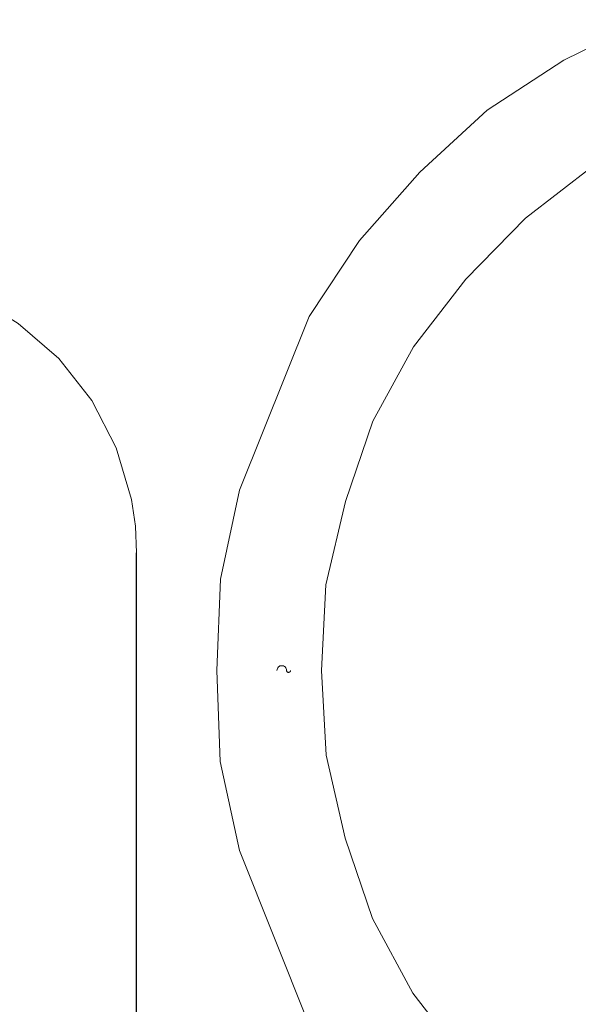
# Model space of a CAD drawing. Header units: inches. Extents: x 0 to 612, y 155 to 655.
# Tile 94 of 138: x 77.51 to 85.48, y 369.66 to 383.71. Entities that reach past the tile are written whole.
import ezdxf

# ---------------------------------------------------------------- set-up
doc = ezdxf.new("R2010")
doc.units = ezdxf.units.IN
doc.header["$MEASUREMENT"] = 0
doc.layers.add('Layer 1', color=7, linetype='Continuous')

# ---------------------------------------------------------------- blocks, each defined once
blk = doc.blocks.new('block 2237')
at = {"layer": 'Layer 1', "lineweight": 0}
for points in [[(83.117, 369.821)], [(83.864, 368.854)]]:
    blk.add_lwpolyline(points, dxfattribs=at)
blk.add_open_spline([(83.864, 368.854), (83.864, 368.854), (83.117, 369.821), (83.117, 369.821), (83.117, 369.821), (83.864, 368.854), (83.864, 368.854)], degree=3, knots=[0, 0, 0, 0, 1, 1, 1, 2, 2, 2, 2], dxfattribs=at)
blk = doc.blocks.new('block 2238')
at = {"layer": 'Layer 1', "lineweight": 0}
for points in [[(82.542, 370.887)], [(83.117, 369.821)]]:
    blk.add_lwpolyline(points, dxfattribs=at)
blk.add_open_spline([(83.117, 369.821), (83.117, 369.821), (82.542, 370.887), (82.542, 370.887), (82.542, 370.887), (83.117, 369.821), (83.117, 369.821)], degree=3, knots=[0, 0, 0, 0, 1, 1, 1, 2, 2, 2, 2], dxfattribs=at)
blk = doc.blocks.new('block 2239')
at = {"layer": 'Layer 1', "lineweight": 0}
for points in [[(82.153, 372.032)], [(82.542, 370.887)]]:
    blk.add_lwpolyline(points, dxfattribs=at)
blk.add_open_spline([(82.542, 370.887), (82.542, 370.887), (82.153, 372.032), (82.153, 372.032), (82.153, 372.032), (82.542, 370.887), (82.542, 370.887)], degree=3, knots=[0, 0, 0, 0, 1, 1, 1, 2, 2, 2, 2], dxfattribs=at)
blk = doc.blocks.new('block 2240')
at = {"layer": 'Layer 1', "lineweight": 0}
for points in [[(81.882, 373.215)], [(82.153, 372.032)]]:
    blk.add_lwpolyline(points, dxfattribs=at)
blk.add_open_spline([(82.153, 372.032), (82.153, 372.032), (81.882, 373.215), (81.882, 373.215), (81.882, 373.215), (82.153, 372.032), (82.153, 372.032)], degree=3, knots=[0, 0, 0, 0, 1, 1, 1, 2, 2, 2, 2], dxfattribs=at)
blk = doc.blocks.new('block 2241')
at = {"layer": 'Layer 1', "lineweight": 0}
for points in [[(81.815, 374.425)], [(81.882, 373.215)]]:
    blk.add_lwpolyline(points, dxfattribs=at)
blk.add_open_spline([(81.882, 373.215), (81.882, 373.215), (81.815, 374.425), (81.815, 374.425), (81.815, 374.425), (81.882, 373.215), (81.882, 373.215)], degree=3, knots=[0, 0, 0, 0, 1, 1, 1, 2, 2, 2, 2], dxfattribs=at)
blk = doc.blocks.new('block 2219')
at = {"layer": 'Layer 1'}
for name in ['block 2241', 'block 2240', 'block 2239', 'block 2238', 'block 2237']:
    blk.add_blockref(name, (0, 0), dxfattribs=at)
blk = doc.blocks.new('block 2218')
at = {"layer": 'Layer 1'}
blk.add_blockref('block 2219', (0, 0), dxfattribs=at)
blk = doc.blocks.new('block 2244')
at = {"layer": 'Layer 1', "lineweight": 0}
for points in [[(81.877, 375.645)], [(81.815, 374.425)]]:
    blk.add_lwpolyline(points, dxfattribs=at)
blk.add_open_spline([(81.815, 374.425), (81.815, 374.425), (81.877, 375.645), (81.877, 375.645), (81.877, 375.645), (81.815, 374.425), (81.815, 374.425)], degree=3, knots=[0, 0, 0, 0, 1, 1, 1, 2, 2, 2, 2], dxfattribs=at)
blk = doc.blocks.new('block 2245')
at = {"layer": 'Layer 1', "lineweight": 0}
for points in [[(82.157, 376.833)], [(81.877, 375.645)]]:
    blk.add_lwpolyline(points, dxfattribs=at)
blk.add_open_spline([(81.877, 375.645), (81.877, 375.645), (82.157, 376.833), (82.157, 376.833), (82.157, 376.833), (81.877, 375.645), (81.877, 375.645)], degree=3, knots=[0, 0, 0, 0, 1, 1, 1, 2, 2, 2, 2], dxfattribs=at)
blk = doc.blocks.new('block 2246')
at = {"layer": 'Layer 1', "lineweight": 0}
for points in [[(82.548, 377.979)], [(82.157, 376.833)]]:
    blk.add_lwpolyline(points, dxfattribs=at)
blk.add_open_spline([(82.157, 376.833), (82.157, 376.833), (82.548, 377.979), (82.548, 377.979), (82.548, 377.979), (82.157, 376.833), (82.157, 376.833)], degree=3, knots=[0, 0, 0, 0, 1, 1, 1, 2, 2, 2, 2], dxfattribs=at)
blk = doc.blocks.new('block 2247')
at = {"layer": 'Layer 1', "lineweight": 0}
for points in [[(83.126, 379.041)], [(82.548, 377.979)]]:
    blk.add_lwpolyline(points, dxfattribs=at)
blk.add_open_spline([(82.548, 377.979), (82.548, 377.979), (83.126, 379.041), (83.126, 379.041), (83.126, 379.041), (82.548, 377.979), (82.548, 377.979)], degree=3, knots=[0, 0, 0, 0, 1, 1, 1, 2, 2, 2, 2], dxfattribs=at)
blk = doc.blocks.new('block 2248')
at = {"layer": 'Layer 1', "lineweight": 0}
for points in [[(83.874, 380.005)], [(83.126, 379.041)]]:
    blk.add_lwpolyline(points, dxfattribs=at)
blk.add_open_spline([(83.126, 379.041), (83.126, 379.041), (83.874, 380.005), (83.874, 380.005), (83.874, 380.005), (83.126, 379.041), (83.126, 379.041)], degree=3, knots=[0, 0, 0, 0, 1, 1, 1, 2, 2, 2, 2], dxfattribs=at)
blk = doc.blocks.new('block 2249')
at = {"layer": 'Layer 1', "lineweight": 0}
for points in [[(84.725, 380.878)], [(83.874, 380.005)]]:
    blk.add_lwpolyline(points, dxfattribs=at)
blk.add_open_spline([(83.874, 380.005), (83.874, 380.005), (84.725, 380.878), (84.725, 380.878), (84.725, 380.878), (83.874, 380.005), (83.874, 380.005)], degree=3, knots=[0, 0, 0, 0, 1, 1, 1, 2, 2, 2, 2], dxfattribs=at)
blk = doc.blocks.new('block 2250')
at = {"layer": 'Layer 1', "lineweight": 0}
for points in [[(85.687, 381.619)], [(84.725, 380.878)]]:
    blk.add_lwpolyline(points, dxfattribs=at)
blk.add_open_spline([(84.725, 380.878), (84.725, 380.878), (85.687, 381.619), (85.687, 381.619), (85.687, 381.619), (84.725, 380.878), (84.725, 380.878)], degree=3, knots=[0, 0, 0, 0, 1, 1, 1, 2, 2, 2, 2], dxfattribs=at)
blk = doc.blocks.new('block 2243')
at = {"layer": 'Layer 1'}
for name in ['block 2250', 'block 2249', 'block 2248', 'block 2247', 'block 2246', 'block 2245', 'block 2244']:
    blk.add_blockref(name, (0, 0), dxfattribs=at)
blk = doc.blocks.new('block 2242')
at = {"layer": 'Layer 1'}
blk.add_blockref('block 2243', (0, 0), dxfattribs=at)
blk = doc.blocks.new('block 2310')
at = {"layer": 'Layer 1', "lineweight": 0}
for points in [[(81.317, 374.425)], [(81.318, 374.419)]]:
    blk.add_lwpolyline(points, dxfattribs=at)
blk.add_open_spline([(81.317, 374.425), (81.317, 374.425), (81.318, 374.419), (81.318, 374.419), (81.318, 374.419), (81.317, 374.425), (81.317, 374.425)], degree=3, knots=[0, 0, 0, 0, 1, 1, 1, 2, 2, 2, 2], dxfattribs=at)
blk = doc.blocks.new('block 2311')
at = {"layer": 'Layer 1', "lineweight": 0}
for points in [[(81.318, 374.419)], [(81.319, 374.414)]]:
    blk.add_lwpolyline(points, dxfattribs=at)
blk.add_open_spline([(81.318, 374.419), (81.318, 374.419), (81.319, 374.414), (81.319, 374.414), (81.319, 374.414), (81.318, 374.419), (81.318, 374.419)], degree=3, knots=[0, 0, 0, 0, 1, 1, 1, 2, 2, 2, 2], dxfattribs=at)
blk = doc.blocks.new('block 2312')
at = {"layer": 'Layer 1', "lineweight": 0}
for points in [[(81.319, 374.414)], [(81.322, 374.408)]]:
    blk.add_lwpolyline(points, dxfattribs=at)
blk.add_open_spline([(81.319, 374.414), (81.319, 374.414), (81.322, 374.408), (81.322, 374.408), (81.322, 374.408), (81.319, 374.414), (81.319, 374.414)], degree=3, knots=[0, 0, 0, 0, 1, 1, 1, 2, 2, 2, 2], dxfattribs=at)
blk = doc.blocks.new('block 2313')
at = {"layer": 'Layer 1', "lineweight": 0}
for points in [[(81.322, 374.408)], [(81.325, 374.404)]]:
    blk.add_lwpolyline(points, dxfattribs=at)
blk.add_open_spline([(81.322, 374.408), (81.322, 374.408), (81.325, 374.404), (81.325, 374.404), (81.325, 374.404), (81.322, 374.408), (81.322, 374.408)], degree=3, knots=[0, 0, 0, 0, 1, 1, 1, 2, 2, 2, 2], dxfattribs=at)
blk = doc.blocks.new('block 2314')
at = {"layer": 'Layer 1', "lineweight": 0}
for points in [[(81.325, 374.404)], [(81.33, 374.401)]]:
    blk.add_lwpolyline(points, dxfattribs=at)
blk.add_open_spline([(81.325, 374.404), (81.325, 374.404), (81.33, 374.401), (81.33, 374.401), (81.33, 374.401), (81.325, 374.404), (81.325, 374.404)], degree=3, knots=[0, 0, 0, 0, 1, 1, 1, 2, 2, 2, 2], dxfattribs=at)
blk = doc.blocks.new('block 2315')
at = {"layer": 'Layer 1', "lineweight": 0}
for points in [[(81.33, 374.401)], [(81.334, 374.398)]]:
    blk.add_lwpolyline(points, dxfattribs=at)
blk.add_open_spline([(81.33, 374.401), (81.33, 374.401), (81.334, 374.398), (81.334, 374.398), (81.334, 374.398), (81.33, 374.401), (81.33, 374.401)], degree=3, knots=[0, 0, 0, 0, 1, 1, 1, 2, 2, 2, 2], dxfattribs=at)
blk = doc.blocks.new('block 2316')
at = {"layer": 'Layer 1', "lineweight": 0}
for points in [[(81.334, 374.398)], [(81.34, 374.396)]]:
    blk.add_lwpolyline(points, dxfattribs=at)
blk.add_open_spline([(81.334, 374.398), (81.334, 374.398), (81.34, 374.396), (81.34, 374.396), (81.34, 374.396), (81.334, 374.398), (81.334, 374.398)], degree=3, knots=[0, 0, 0, 0, 1, 1, 1, 2, 2, 2, 2], dxfattribs=at)
blk = doc.blocks.new('block 2317')
at = {"layer": 'Layer 1', "lineweight": 0}
for points in [[(81.34, 374.396)], [(81.346, 374.396)]]:
    blk.add_lwpolyline(points, dxfattribs=at)
blk.add_open_spline([(81.34, 374.396), (81.34, 374.396), (81.346, 374.396), (81.346, 374.396), (81.346, 374.396), (81.34, 374.396), (81.34, 374.396)], degree=3, knots=[0, 0, 0, 0, 1, 1, 1, 2, 2, 2, 2], dxfattribs=at)
blk = doc.blocks.new('block 2318')
at = {"layer": 'Layer 1', "lineweight": 0}
for points in [[(81.346, 374.396)], [(81.351, 374.396)]]:
    blk.add_lwpolyline(points, dxfattribs=at)
blk.add_open_spline([(81.346, 374.396), (81.346, 374.396), (81.351, 374.396), (81.351, 374.396), (81.351, 374.396), (81.346, 374.396), (81.346, 374.396)], degree=3, knots=[0, 0, 0, 0, 1, 1, 1, 2, 2, 2, 2], dxfattribs=at)
blk = doc.blocks.new('block 2319')
at = {"layer": 'Layer 1', "lineweight": 0}
for points in [[(81.351, 374.396)], [(81.356, 374.398)]]:
    blk.add_lwpolyline(points, dxfattribs=at)
blk.add_open_spline([(81.351, 374.396), (81.351, 374.396), (81.356, 374.398), (81.356, 374.398), (81.356, 374.398), (81.351, 374.396), (81.351, 374.396)], degree=3, knots=[0, 0, 0, 0, 1, 1, 1, 2, 2, 2, 2], dxfattribs=at)
blk = doc.blocks.new('block 2320')
at = {"layer": 'Layer 1', "lineweight": 0}
for points in [[(81.356, 374.398)], [(81.361, 374.401)]]:
    blk.add_lwpolyline(points, dxfattribs=at)
blk.add_open_spline([(81.356, 374.398), (81.356, 374.398), (81.361, 374.401), (81.361, 374.401), (81.361, 374.401), (81.356, 374.398), (81.356, 374.398)], degree=3, knots=[0, 0, 0, 0, 1, 1, 1, 2, 2, 2, 2], dxfattribs=at)
blk = doc.blocks.new('block 2321')
at = {"layer": 'Layer 1', "lineweight": 0}
for points in [[(81.361, 374.401)], [(81.366, 374.404)]]:
    blk.add_lwpolyline(points, dxfattribs=at)
blk.add_open_spline([(81.361, 374.401), (81.361, 374.401), (81.366, 374.404), (81.366, 374.404), (81.366, 374.404), (81.361, 374.401), (81.361, 374.401)], degree=3, knots=[0, 0, 0, 0, 1, 1, 1, 2, 2, 2, 2], dxfattribs=at)
blk = doc.blocks.new('block 2322')
at = {"layer": 'Layer 1', "lineweight": 0}
for points in [[(81.366, 374.404)], [(81.37, 374.408)]]:
    blk.add_lwpolyline(points, dxfattribs=at)
blk.add_open_spline([(81.366, 374.404), (81.366, 374.404), (81.37, 374.408), (81.37, 374.408), (81.37, 374.408), (81.366, 374.404), (81.366, 374.404)], degree=3, knots=[0, 0, 0, 0, 1, 1, 1, 2, 2, 2, 2], dxfattribs=at)
blk = doc.blocks.new('block 2323')
at = {"layer": 'Layer 1', "lineweight": 0}
for points in [[(81.37, 374.408)], [(81.372, 374.414)]]:
    blk.add_lwpolyline(points, dxfattribs=at)
blk.add_open_spline([(81.37, 374.408), (81.37, 374.408), (81.372, 374.414), (81.372, 374.414), (81.372, 374.414), (81.37, 374.408), (81.37, 374.408)], degree=3, knots=[0, 0, 0, 0, 1, 1, 1, 2, 2, 2, 2], dxfattribs=at)
blk = doc.blocks.new('block 2324')
at = {"layer": 'Layer 1', "lineweight": 0}
for points in [[(81.372, 374.414)], [(81.374, 374.419)]]:
    blk.add_lwpolyline(points, dxfattribs=at)
blk.add_open_spline([(81.372, 374.414), (81.372, 374.414), (81.374, 374.419), (81.374, 374.419), (81.374, 374.419), (81.372, 374.414), (81.372, 374.414)], degree=3, knots=[0, 0, 0, 0, 1, 1, 1, 2, 2, 2, 2], dxfattribs=at)
blk = doc.blocks.new('block 2325')
at = {"layer": 'Layer 1', "lineweight": 0}
for points in [[(81.374, 374.419)], [(81.375, 374.425)]]:
    blk.add_lwpolyline(points, dxfattribs=at)
blk.add_open_spline([(81.374, 374.419), (81.374, 374.419), (81.375, 374.425), (81.375, 374.425), (81.375, 374.425), (81.374, 374.419), (81.374, 374.419)], degree=3, knots=[0, 0, 0, 0, 1, 1, 1, 2, 2, 2, 2], dxfattribs=at)
blk = doc.blocks.new('block 2309')
at = {"layer": 'Layer 1'}
for name in ['block 2310', 'block 2311', 'block 2312', 'block 2313', 'block 2314', 'block 2315', 'block 2316', 'block 2317', 'block 2318', 'block 2319', 'block 2320', 'block 2321', 'block 2322', 'block 2323', 'block 2324', 'block 2325']:
    blk.add_blockref(name, (0, 0), dxfattribs=at)
blk = doc.blocks.new('block 2308')
at = {"layer": 'Layer 1'}
blk.add_blockref('block 2309', (0, 0), dxfattribs=at)
blk = doc.blocks.new('block 4267')
at = {"layer": 'Layer 1', "color": 7, "lineweight": 25}
blk.add_lwpolyline([(79.175, 361.919), (79.175, 376.103)], dxfattribs=at)
blk = doc.blocks.new('block 4266')
at = {"layer": 'Layer 1'}
blk.add_blockref('block 4267', (0, 0), dxfattribs=at)
blk = doc.blocks.new('block 4265')
at = {"layer": 'Layer 1'}
blk.add_blockref('block 4266', (0, 0), dxfattribs=at)
blk = doc.blocks.new('block 4288')
at = {"layer": 'Layer 1', "lineweight": 0}
for points in [[(79.161, 376.484)], [(79.175, 376.103)]]:
    blk.add_lwpolyline(points, dxfattribs=at)
blk.add_open_spline([(79.175, 376.103), (79.175, 376.103), (79.161, 376.484), (79.161, 376.484), (79.161, 376.484), (79.175, 376.103), (79.175, 376.103)], degree=3, knots=[0, 0, 0, 0, 1, 1, 1, 2, 2, 2, 2], dxfattribs=at)
blk = doc.blocks.new('block 4289')
at = {"layer": 'Layer 1', "lineweight": 0}
for points in [[(79.104, 376.862)], [(79.161, 376.484)]]:
    blk.add_lwpolyline(points, dxfattribs=at)
blk.add_open_spline([(79.161, 376.484), (79.161, 376.484), (79.104, 376.862), (79.104, 376.862), (79.104, 376.862), (79.161, 376.484), (79.161, 376.484)], degree=3, knots=[0, 0, 0, 0, 1, 1, 1, 2, 2, 2, 2], dxfattribs=at)
blk = doc.blocks.new('block 4290')
at = {"layer": 'Layer 1', "lineweight": 0}
for points in [[(78.889, 377.599)], [(79.104, 376.862)]]:
    blk.add_lwpolyline(points, dxfattribs=at)
blk.add_open_spline([(79.104, 376.862), (79.104, 376.862), (78.889, 377.599), (78.889, 377.599), (78.889, 377.599), (79.104, 376.862), (79.104, 376.862)], degree=3, knots=[0, 0, 0, 0, 1, 1, 1, 2, 2, 2, 2], dxfattribs=at)
blk = doc.blocks.new('block 4291')
at = {"layer": 'Layer 1', "lineweight": 0}
for points in [[(78.541, 378.275)], [(78.889, 377.599)]]:
    blk.add_lwpolyline(points, dxfattribs=at)
blk.add_open_spline([(78.889, 377.599), (78.889, 377.599), (78.541, 378.275), (78.541, 378.275), (78.541, 378.275), (78.889, 377.599), (78.889, 377.599)], degree=3, knots=[0, 0, 0, 0, 1, 1, 1, 2, 2, 2, 2], dxfattribs=at)
blk = doc.blocks.new('block 4292')
at = {"layer": 'Layer 1', "lineweight": 0}
for points in [[(78.067, 378.876)], [(78.541, 378.275)]]:
    blk.add_lwpolyline(points, dxfattribs=at)
blk.add_open_spline([(78.541, 378.275), (78.541, 378.275), (78.067, 378.876), (78.067, 378.876), (78.067, 378.876), (78.541, 378.275), (78.541, 378.275)], degree=3, knots=[0, 0, 0, 0, 1, 1, 1, 2, 2, 2, 2], dxfattribs=at)
blk = doc.blocks.new('block 4293')
at = {"layer": 'Layer 1', "lineweight": 0}
for points in [[(77.487, 379.372)], [(78.067, 378.876)]]:
    blk.add_lwpolyline(points, dxfattribs=at)
blk.add_open_spline([(78.067, 378.876), (78.067, 378.876), (77.487, 379.372), (77.487, 379.372), (77.487, 379.372), (78.067, 378.876), (78.067, 378.876)], degree=3, knots=[0, 0, 0, 0, 1, 1, 1, 2, 2, 2, 2], dxfattribs=at)
blk = doc.blocks.new('block 4294')
at = {"layer": 'Layer 1', "lineweight": 0}
for points in [[(77.164, 379.574)], [(77.487, 379.372)]]:
    blk.add_lwpolyline(points, dxfattribs=at)
blk.add_open_spline([(77.487, 379.372), (77.487, 379.372), (77.164, 379.574), (77.164, 379.574), (77.164, 379.574), (77.487, 379.372), (77.487, 379.372)], degree=3, knots=[0, 0, 0, 0, 1, 1, 1, 2, 2, 2, 2], dxfattribs=at)
blk = doc.blocks.new('block 4295')
at = {"layer": 'Layer 1', "lineweight": 0}
for points in [[(76.822, 379.743)], [(77.164, 379.574)]]:
    blk.add_lwpolyline(points, dxfattribs=at)
blk.add_open_spline([(77.164, 379.574), (77.164, 379.574), (76.822, 379.743), (76.822, 379.743), (76.822, 379.743), (77.164, 379.574), (77.164, 379.574)], degree=3, knots=[0, 0, 0, 0, 1, 1, 1, 2, 2, 2, 2], dxfattribs=at)
blk = doc.blocks.new('block 4296')
at = {"layer": 'Layer 1', "lineweight": 0}
for points in [[(76.466, 379.877)], [(76.822, 379.743)]]:
    blk.add_lwpolyline(points, dxfattribs=at)
blk.add_open_spline([(76.822, 379.743), (76.822, 379.743), (76.466, 379.877), (76.466, 379.877), (76.466, 379.877), (76.822, 379.743), (76.822, 379.743)], degree=3, knots=[0, 0, 0, 0, 1, 1, 1, 2, 2, 2, 2], dxfattribs=at)
blk = doc.blocks.new('block 4297')
at = {"layer": 'Layer 1', "lineweight": 0}
for points in [[(76.099, 379.974)], [(76.466, 379.877)]]:
    blk.add_lwpolyline(points, dxfattribs=at)
blk.add_open_spline([(76.466, 379.877), (76.466, 379.877), (76.099, 379.974), (76.099, 379.974), (76.099, 379.974), (76.466, 379.877), (76.466, 379.877)], degree=3, knots=[0, 0, 0, 0, 1, 1, 1, 2, 2, 2, 2], dxfattribs=at)
blk = doc.blocks.new('block 4298')
at = {"layer": 'Layer 1', "lineweight": 0}
for points in [[(75.721, 380.033)], [(76.099, 379.974)]]:
    blk.add_lwpolyline(points, dxfattribs=at)
blk.add_open_spline([(76.099, 379.974), (76.099, 379.974), (75.721, 380.033), (75.721, 380.033), (75.721, 380.033), (76.099, 379.974), (76.099, 379.974)], degree=3, knots=[0, 0, 0, 0, 1, 1, 1, 2, 2, 2, 2], dxfattribs=at)
blk = doc.blocks.new('block 4299')
at = {"layer": 'Layer 1', "lineweight": 0}
for points in [[(75.339, 380.054)], [(75.721, 380.033)]]:
    blk.add_lwpolyline(points, dxfattribs=at)
blk.add_open_spline([(75.721, 380.033), (75.721, 380.033), (75.339, 380.054), (75.339, 380.054), (75.339, 380.054), (75.721, 380.033), (75.721, 380.033)], degree=3, knots=[0, 0, 0, 0, 1, 1, 1, 2, 2, 2, 2], dxfattribs=at)
blk = doc.blocks.new('block 4287')
at = {"layer": 'Layer 1'}
for name in ['block 4299', 'block 4298', 'block 4297', 'block 4296', 'block 4295', 'block 4294', 'block 4293', 'block 4292', 'block 4291', 'block 4290', 'block 4289', 'block 4288']:
    blk.add_blockref(name, (0, 0), dxfattribs=at)
blk = doc.blocks.new('block 4286')
at = {"layer": 'Layer 1'}
blk.add_blockref('block 4287', (0, 0), dxfattribs=at)
blk = doc.blocks.new('block 4529')
at = {"layer": 'Layer 1', "lineweight": 0}
for points in [[(81.315, 374.438)], [(81.317, 374.425)]]:
    blk.add_lwpolyline(points, dxfattribs=at)
blk.add_open_spline([(81.317, 374.425), (81.317, 374.425), (81.315, 374.438), (81.315, 374.438), (81.315, 374.438), (81.317, 374.425), (81.317, 374.425)], degree=3, knots=[0, 0, 0, 0, 1, 1, 1, 2, 2, 2, 2], dxfattribs=at)
blk = doc.blocks.new('block 4530')
at = {"layer": 'Layer 1', "lineweight": 0}
for points in [[(81.312, 374.45)], [(81.315, 374.438)]]:
    blk.add_lwpolyline(points, dxfattribs=at)
blk.add_open_spline([(81.315, 374.438), (81.315, 374.438), (81.312, 374.45), (81.312, 374.45), (81.312, 374.45), (81.315, 374.438), (81.315, 374.438)], degree=3, knots=[0, 0, 0, 0, 1, 1, 1, 2, 2, 2, 2], dxfattribs=at)
blk = doc.blocks.new('block 4531')
at = {"layer": 'Layer 1', "lineweight": 0}
for points in [[(81.305, 374.463)], [(81.312, 374.45)]]:
    blk.add_lwpolyline(points, dxfattribs=at)
blk.add_open_spline([(81.312, 374.45), (81.312, 374.45), (81.305, 374.463), (81.305, 374.463), (81.305, 374.463), (81.312, 374.45), (81.312, 374.45)], degree=3, knots=[0, 0, 0, 0, 1, 1, 1, 2, 2, 2, 2], dxfattribs=at)
blk = doc.blocks.new('block 4532')
at = {"layer": 'Layer 1', "lineweight": 0}
for points in [[(81.297, 374.474)], [(81.305, 374.463)]]:
    blk.add_lwpolyline(points, dxfattribs=at)
blk.add_open_spline([(81.305, 374.463), (81.305, 374.463), (81.297, 374.474), (81.297, 374.474), (81.297, 374.474), (81.305, 374.463), (81.305, 374.463)], degree=3, knots=[0, 0, 0, 0, 1, 1, 1, 2, 2, 2, 2], dxfattribs=at)
blk = doc.blocks.new('block 4533')
at = {"layer": 'Layer 1', "lineweight": 0}
for points in [[(81.287, 374.481)], [(81.297, 374.474)]]:
    blk.add_lwpolyline(points, dxfattribs=at)
blk.add_open_spline([(81.297, 374.474), (81.297, 374.474), (81.287, 374.481), (81.287, 374.481), (81.287, 374.481), (81.297, 374.474), (81.297, 374.474)], degree=3, knots=[0, 0, 0, 0, 1, 1, 1, 2, 2, 2, 2], dxfattribs=at)
blk = doc.blocks.new('block 4534')
at = {"layer": 'Layer 1', "lineweight": 0}
for points in [[(81.274, 374.488)], [(81.287, 374.481)]]:
    blk.add_lwpolyline(points, dxfattribs=at)
blk.add_open_spline([(81.287, 374.481), (81.287, 374.481), (81.274, 374.488), (81.274, 374.488), (81.274, 374.488), (81.287, 374.481), (81.287, 374.481)], degree=3, knots=[0, 0, 0, 0, 1, 1, 1, 2, 2, 2, 2], dxfattribs=at)
blk = doc.blocks.new('block 4535')
at = {"layer": 'Layer 1', "lineweight": 0}
for points in [[(81.262, 374.491)], [(81.274, 374.488)]]:
    blk.add_lwpolyline(points, dxfattribs=at)
blk.add_open_spline([(81.274, 374.488), (81.274, 374.488), (81.262, 374.491), (81.262, 374.491), (81.262, 374.491), (81.274, 374.488), (81.274, 374.488)], degree=3, knots=[0, 0, 0, 0, 1, 1, 1, 2, 2, 2, 2], dxfattribs=at)
blk = doc.blocks.new('block 4536')
at = {"layer": 'Layer 1', "lineweight": 0}
for points in [[(81.249, 374.492)], [(81.262, 374.491)]]:
    blk.add_lwpolyline(points, dxfattribs=at)
blk.add_open_spline([(81.262, 374.491), (81.262, 374.491), (81.249, 374.492), (81.249, 374.492), (81.249, 374.492), (81.262, 374.491), (81.262, 374.491)], degree=3, knots=[0, 0, 0, 0, 1, 1, 1, 2, 2, 2, 2], dxfattribs=at)
blk = doc.blocks.new('block 4537')
at = {"layer": 'Layer 1', "lineweight": 0}
for points in [[(81.235, 374.491)], [(81.249, 374.492)]]:
    blk.add_lwpolyline(points, dxfattribs=at)
blk.add_open_spline([(81.249, 374.492), (81.249, 374.492), (81.235, 374.491), (81.235, 374.491), (81.235, 374.491), (81.249, 374.492), (81.249, 374.492)], degree=3, knots=[0, 0, 0, 0, 1, 1, 1, 2, 2, 2, 2], dxfattribs=at)
blk = doc.blocks.new('block 4538')
at = {"layer": 'Layer 1', "lineweight": 0}
for points in [[(81.235, 374.491)], [(81.223, 374.488)]]:
    blk.add_lwpolyline(points, dxfattribs=at)
blk.add_open_spline([(81.235, 374.491), (81.235, 374.491), (81.223, 374.488), (81.223, 374.488), (81.223, 374.488), (81.235, 374.491), (81.235, 374.491)], degree=3, knots=[0, 0, 0, 0, 1, 1, 1, 2, 2, 2, 2], dxfattribs=at)
blk = doc.blocks.new('block 4539')
at = {"layer": 'Layer 1', "lineweight": 0}
for points in [[(81.211, 374.481)], [(81.223, 374.488)]]:
    blk.add_lwpolyline(points, dxfattribs=at)
blk.add_open_spline([(81.223, 374.488), (81.223, 374.488), (81.211, 374.481), (81.211, 374.481), (81.211, 374.481), (81.223, 374.488), (81.223, 374.488)], degree=3, knots=[0, 0, 0, 0, 1, 1, 1, 2, 2, 2, 2], dxfattribs=at)
blk = doc.blocks.new('block 4540')
at = {"layer": 'Layer 1', "lineweight": 0}
for points in [[(81.2, 374.474)], [(81.211, 374.481)]]:
    blk.add_lwpolyline(points, dxfattribs=at)
blk.add_open_spline([(81.211, 374.481), (81.211, 374.481), (81.2, 374.474), (81.2, 374.474), (81.2, 374.474), (81.211, 374.481), (81.211, 374.481)], degree=3, knots=[0, 0, 0, 0, 1, 1, 1, 2, 2, 2, 2], dxfattribs=at)
blk = doc.blocks.new('block 4541')
at = {"layer": 'Layer 1', "lineweight": 0}
for points in [[(81.192, 374.463)], [(81.2, 374.474)]]:
    blk.add_lwpolyline(points, dxfattribs=at)
blk.add_open_spline([(81.2, 374.474), (81.2, 374.474), (81.192, 374.463), (81.192, 374.463), (81.192, 374.463), (81.2, 374.474), (81.2, 374.474)], degree=3, knots=[0, 0, 0, 0, 1, 1, 1, 2, 2, 2, 2], dxfattribs=at)
blk = doc.blocks.new('block 4542')
at = {"layer": 'Layer 1', "lineweight": 0}
for points in [[(81.186, 374.45)], [(81.192, 374.463)]]:
    blk.add_lwpolyline(points, dxfattribs=at)
blk.add_open_spline([(81.192, 374.463), (81.192, 374.463), (81.186, 374.45), (81.186, 374.45), (81.186, 374.45), (81.192, 374.463), (81.192, 374.463)], degree=3, knots=[0, 0, 0, 0, 1, 1, 1, 2, 2, 2, 2], dxfattribs=at)
blk = doc.blocks.new('block 4543')
at = {"layer": 'Layer 1', "lineweight": 0}
for points in [[(81.182, 374.438)], [(81.186, 374.45)]]:
    blk.add_lwpolyline(points, dxfattribs=at)
blk.add_open_spline([(81.186, 374.45), (81.186, 374.45), (81.182, 374.438), (81.182, 374.438), (81.182, 374.438), (81.186, 374.45), (81.186, 374.45)], degree=3, knots=[0, 0, 0, 0, 1, 1, 1, 2, 2, 2, 2], dxfattribs=at)
blk = doc.blocks.new('block 4544')
at = {"layer": 'Layer 1', "lineweight": 0}
for points in [[(81.18, 374.425)], [(81.182, 374.438)]]:
    blk.add_lwpolyline(points, dxfattribs=at)
blk.add_open_spline([(81.182, 374.438), (81.182, 374.438), (81.18, 374.425), (81.18, 374.425), (81.18, 374.425), (81.182, 374.438), (81.182, 374.438)], degree=3, knots=[0, 0, 0, 0, 1, 1, 1, 2, 2, 2, 2], dxfattribs=at)
blk = doc.blocks.new('block 4528')
at = {"layer": 'Layer 1'}
for name in ['block 4538', 'block 4537', 'block 4536', 'block 4535', 'block 4544', 'block 4543', 'block 4542', 'block 4541', 'block 4540', 'block 4539', 'block 4534', 'block 4533', 'block 4532', 'block 4531', 'block 4530', 'block 4529']:
    blk.add_blockref(name, (0, 0), dxfattribs=at)
blk = doc.blocks.new('block 4527')
at = {"layer": 'Layer 1'}
blk.add_blockref('block 4528', (0, 0), dxfattribs=at)
blk = doc.blocks.new('block 4561')
at = {"layer": 'Layer 1', "lineweight": 0}
for points in [[(86.444, 383.708)], [(85.272, 383.131)]]:
    blk.add_lwpolyline(points, dxfattribs=at)
blk.add_open_spline([(86.444, 383.708), (86.444, 383.708), (85.272, 383.131), (85.272, 383.131), (85.272, 383.131), (86.444, 383.708), (86.444, 383.708)], degree=3, knots=[0, 0, 0, 0, 1, 1, 1, 2, 2, 2, 2], dxfattribs=at)
blk = doc.blocks.new('block 4562')
at = {"layer": 'Layer 1', "lineweight": 0}
for points in [[(85.272, 383.131)], [(84.178, 382.418)]]:
    blk.add_lwpolyline(points, dxfattribs=at)
blk.add_open_spline([(85.272, 383.131), (85.272, 383.131), (84.178, 382.418), (84.178, 382.418), (84.178, 382.418), (85.272, 383.131), (85.272, 383.131)], degree=3, knots=[0, 0, 0, 0, 1, 1, 1, 2, 2, 2, 2], dxfattribs=at)
blk = doc.blocks.new('block 4563')
at = {"layer": 'Layer 1', "lineweight": 0}
for points in [[(84.178, 382.418)], [(83.219, 381.531)]]:
    blk.add_lwpolyline(points, dxfattribs=at)
blk.add_open_spline([(84.178, 382.418), (84.178, 382.418), (83.219, 381.531), (83.219, 381.531), (83.219, 381.531), (84.178, 382.418), (84.178, 382.418)], degree=3, knots=[0, 0, 0, 0, 1, 1, 1, 2, 2, 2, 2], dxfattribs=at)
blk = doc.blocks.new('block 4564')
at = {"layer": 'Layer 1', "lineweight": 0}
for points in [[(83.219, 381.531)], [(82.357, 380.558)]]:
    blk.add_lwpolyline(points, dxfattribs=at)
blk.add_open_spline([(83.219, 381.531), (83.219, 381.531), (82.357, 380.558), (82.357, 380.558), (82.357, 380.558), (83.219, 381.531), (83.219, 381.531)], degree=3, knots=[0, 0, 0, 0, 1, 1, 1, 2, 2, 2, 2], dxfattribs=at)
blk = doc.blocks.new('block 4565')
at = {"layer": 'Layer 1', "lineweight": 0}
for points in [[(82.357, 380.558)], [(81.637, 379.474)]]:
    blk.add_lwpolyline(points, dxfattribs=at)
blk.add_open_spline([(82.357, 380.558), (82.357, 380.558), (81.637, 379.474), (81.637, 379.474), (81.637, 379.474), (82.357, 380.558), (82.357, 380.558)], degree=3, knots=[0, 0, 0, 0, 1, 1, 1, 2, 2, 2, 2], dxfattribs=at)
blk = doc.blocks.new('block 4566')
at = {"layer": 'Layer 1', "lineweight": 0}
for points in [[(81.637, 379.474)], [(80.647, 376.997)]]:
    blk.add_lwpolyline(points, dxfattribs=at)
blk.add_open_spline([(81.637, 379.474), (81.637, 379.474), (80.647, 376.997), (80.647, 376.997), (80.647, 376.997), (81.637, 379.474), (81.637, 379.474)], degree=3, knots=[0, 0, 0, 0, 1, 1, 1, 2, 2, 2, 2], dxfattribs=at)
blk = doc.blocks.new('block 4567')
at = {"layer": 'Layer 1', "lineweight": 0}
for points in [[(80.647, 376.997)], [(80.376, 375.725)]]:
    blk.add_lwpolyline(points, dxfattribs=at)
blk.add_open_spline([(80.647, 376.997), (80.647, 376.997), (80.376, 375.725), (80.376, 375.725), (80.376, 375.725), (80.647, 376.997), (80.647, 376.997)], degree=3, knots=[0, 0, 0, 0, 1, 1, 1, 2, 2, 2, 2], dxfattribs=at)
blk = doc.blocks.new('block 4568')
at = {"layer": 'Layer 1', "lineweight": 0}
for points in [[(80.376, 375.725)], [(80.321, 374.425)]]:
    blk.add_lwpolyline(points, dxfattribs=at)
blk.add_open_spline([(80.376, 375.725), (80.376, 375.725), (80.321, 374.425), (80.321, 374.425), (80.321, 374.425), (80.376, 375.725), (80.376, 375.725)], degree=3, knots=[0, 0, 0, 0, 1, 1, 1, 2, 2, 2, 2], dxfattribs=at)
blk = doc.blocks.new('block 4546')
at = {"layer": 'Layer 1'}
for name in ['block 4561', 'block 4562', 'block 4563', 'block 4564', 'block 4565', 'block 4566', 'block 4567', 'block 4568']:
    blk.add_blockref(name, (0, 0), dxfattribs=at)
blk = doc.blocks.new('block 4545')
at = {"layer": 'Layer 1'}
blk.add_blockref('block 4546', (0, 0), dxfattribs=at)
blk = doc.blocks.new('block 4571')
at = {"layer": 'Layer 1', "lineweight": 0}
for points in [[(80.321, 374.425)], [(80.368, 373.125)]]:
    blk.add_lwpolyline(points, dxfattribs=at)
blk.add_open_spline([(80.321, 374.425), (80.321, 374.425), (80.368, 373.125), (80.368, 373.125), (80.368, 373.125), (80.321, 374.425), (80.321, 374.425)], degree=3, knots=[0, 0, 0, 0, 1, 1, 1, 2, 2, 2, 2], dxfattribs=at)
blk = doc.blocks.new('block 4572')
at = {"layer": 'Layer 1', "lineweight": 0}
for points in [[(80.368, 373.125)], [(80.647, 371.855)]]:
    blk.add_lwpolyline(points, dxfattribs=at)
blk.add_open_spline([(80.368, 373.125), (80.368, 373.125), (80.647, 371.855), (80.647, 371.855), (80.647, 371.855), (80.368, 373.125), (80.368, 373.125)], degree=3, knots=[0, 0, 0, 0, 1, 1, 1, 2, 2, 2, 2], dxfattribs=at)
blk = doc.blocks.new('block 4573')
at = {"layer": 'Layer 1', "lineweight": 0}
for points in [[(80.647, 371.855)], [(81.636, 369.379)]]:
    blk.add_lwpolyline(points, dxfattribs=at)
blk.add_open_spline([(80.647, 371.855), (80.647, 371.855), (81.636, 369.379), (81.636, 369.379), (81.636, 369.379), (80.647, 371.855), (80.647, 371.855)], degree=3, knots=[0, 0, 0, 0, 1, 1, 1, 2, 2, 2, 2], dxfattribs=at)
blk = doc.blocks.new('block 4570')
at = {"layer": 'Layer 1'}
for name in ['block 4571', 'block 4572', 'block 4573']:
    blk.add_blockref(name, (0, 0), dxfattribs=at)
blk = doc.blocks.new('block 4569')
at = {"layer": 'Layer 1'}
blk.add_blockref('block 4570', (0, 0), dxfattribs=at)
blk = doc.blocks.new('block 921')
at = {"layer": 'Layer 1'}
for name in ['block 4545', 'block 2242', 'block 4286', 'block 4265', 'block 4527', 'block 4569', 'block 2308', 'block 2218']:
    blk.add_blockref(name, (0, 0), dxfattribs=at)
blk = doc.blocks.new('block 920')
at = {"layer": 'Layer 1'}
blk.add_blockref('block 921', (0, 0), dxfattribs=at)
blk = doc.blocks.new('block 2')
at = {"layer": 'Layer 1'}
blk.add_blockref('block 920', (0, 0), dxfattribs=at)

msp = doc.modelspace()

# ---------------------------------------------------------------- block references
at = {"layer": 'Layer 1'}
msp.add_blockref('block 2', (0, 0), dxfattribs=at)

doc.saveas('drawing.dxf')
